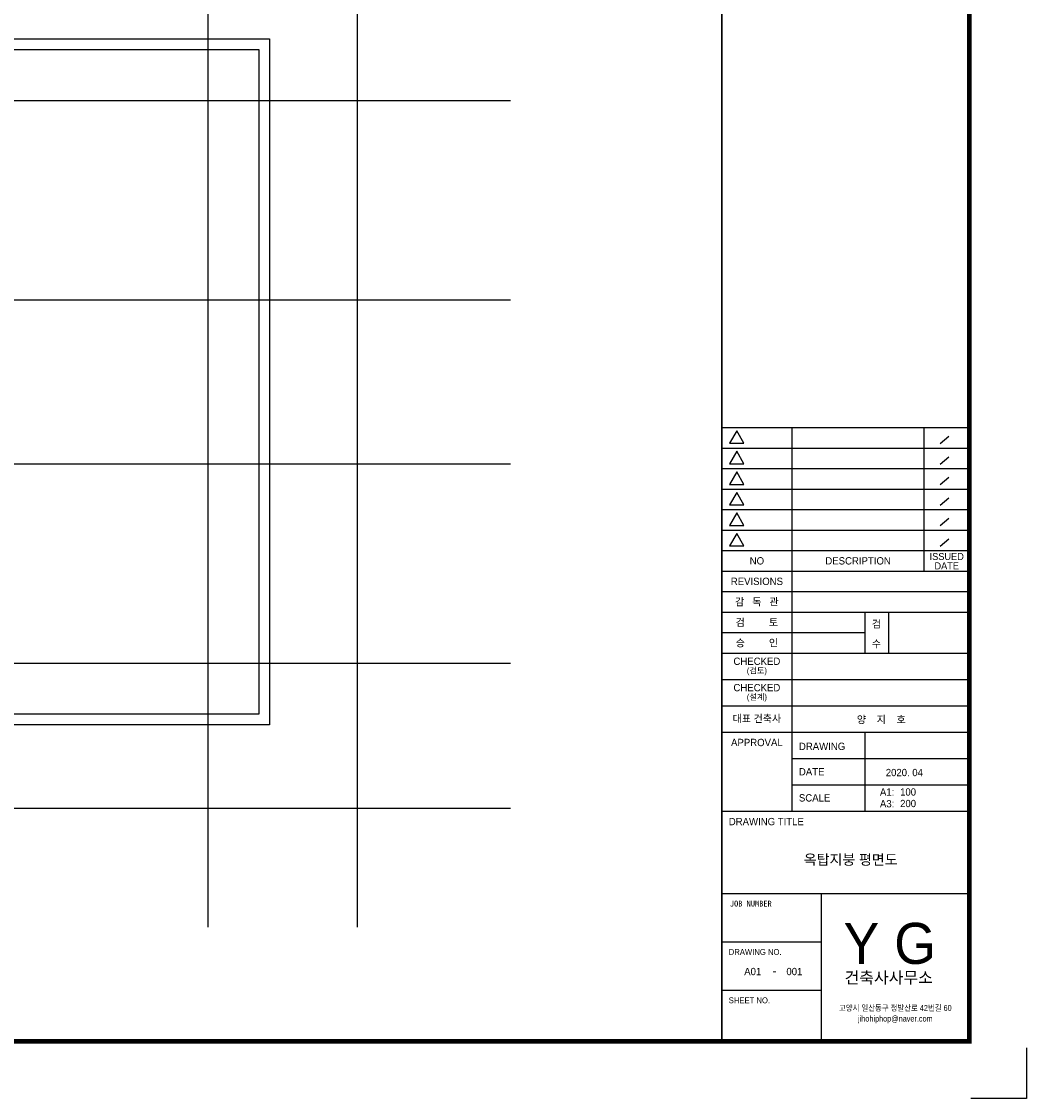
# Model space of a CAD drawing. Header units: millimetres. Extents: x 4005871 to 4089971, y -5256172 to -5196772.
# Tile 2 of 3: x 4055675 to 4089971, y -5256172 to -5219414. Entities that reach past the tile are written whole.
import ezdxf
from ezdxf.enums import TextEntityAlignment as Align

# ---------------------------------------------------------------- set-up
doc = ezdxf.new("R2010")
doc.units = ezdxf.units.MM
doc.header["$MEASUREMENT"] = 0
doc.linetypes.add('CEN', pattern=[66, 60, -2, 2, -2])
for name, color, linetype in [('0-TEX(타이틀)', 2, 'CONTINUOUS'), ('3', 3, 'CONTINUOUS'), ('A_GE_FORM', 7, 'CONTINUOUS'), ('A_GE_TEXT', 3, 'CONTINUOUS'), ('CEN', 13, 'CEN'), ('HA', 9, 'CONTINUOUS')]:
    doc.layers.add(name, color=color, linetype=linetype)
doc.styles.add('굴림', font='txt')
doc.styles.add('나눔고딕', font='txt')
doc.styles.add('돋움', font='txt')
doc.styles.add('울릉도L', font='HYWULM.TTF')

# ---------------------------------------------------------------- blocks, each defined once
blk = doc.blocks.new('sheet _서영')
at = {"layer": 'A_GE_FORM', "color": 161}
for p, q in [((-361952.99, -1058829.43), (-361868.89, -1058829.43)), ((-361928.99, -1058960.43), (-361928.99, -1058829.43)), ((-361883.91, -1058878.43), (-361883.91, -1058829.43)), ((-361875.5, -1058832.51), (-361878.46, -1058835.03)), ((-361952.99, -1058836.43), (-361868.89, -1058836.43)), ((-361875.5, -1058839.51), (-361878.46, -1058842.03)), ((-361952.99, -1058843.43), (-361868.89, -1058843.43)), ((-361875.5, -1058846.51), (-361878.46, -1058849.03)), ((-361952.99, -1058850.43), (-361868.89, -1058850.43)), ((-361875.5, -1058853.51), (-361878.46, -1058856.03)), ((-361952.99, -1058857.43), (-361868.89, -1058857.43)), ((-361875.5, -1058860.51), (-361878.46, -1058863.03)), ((-361952.99, -1058864.43), (-361868.89, -1058864.43)), ((-361875.5, -1058867.51), (-361878.46, -1058870.03)), ((-361952.99, -1058871.43), (-361868.89, -1058871.43)), ((-361952.99, -1058878.43), (-361868.49, -1058878.43)), ((-361952.99, -1058885.43), (-361868.49, -1058885.43)), ((-361952.99, -1058892.43), (-361868.49, -1058892.43)), ((-361903.99, -1058906.43), (-361903.99, -1058892.43)), ((-361895.99, -1058906.43), (-361895.99, -1058892.43)), ((-361952.99, -1058899.43), (-361903.99, -1058899.43)), ((-361952.99, -1058906.43), (-361868.49, -1058906.43)), ((-361952.99, -1058915.43), (-361868.49, -1058915.43)), ((-361952.99, -1058924.43), (-361868.49, -1058924.43)), ((-361952.99, -1058933.43), (-361868.49, -1058933.43)), ((-361903.99, -1058960.43), (-361903.99, -1058933.43)), ((-361928.99, -1058942.43), (-361868.49, -1058942.43)), ((-361928.99, -1058951.43), (-361868.49, -1058951.43)), ((-361952.99, -1058960.43), (-361868.49, -1058960.43)), ((-361952.99, -1058988.43), (-361868.49, -1058988.43)), ((-361918.99, -1059038.93), (-361918.99, -1058988.43)), ((-361952.99, -1059004.93), (-361918.99, -1059004.93)), ((-361952.99, -1059021.43), (-361918.99, -1059021.43))]:
    blk.add_line(p, q, dxfattribs=at)
at = {"layer": 'A_GE_FORM'}
for p, q in [((-361848.99, -1059041.18), (-361848.99, -1059058.43)), ((-361848.99, -1059058.43), (-361867.99, -1059058.43))]:
    blk.add_line(p, q, dxfattribs=at)
at = {"layer": 'A_GE_FORM', "const_width": 1.5}
blk.add_lwpolyline([(-361868.49, -1059038.93), (-362670.49, -1059038.93), (-362670.49, -1058483.93), (-361868.49, -1058483.93)], close=True, dxfattribs=at)
at = {"layer": 'A_GE_FORM', "const_width": 0.6}
blk.add_lwpolyline([(-361952.99, -1059038.93), (-361952.99, -1058483.93)], dxfattribs=at)
at = {"layer": 'A_GE_FORM', "color": 7}
for points in [[(-361947.88, -1058830.55), (-361950.34, -1058834.82), (-361945.41, -1058834.82)], [(-361947.88, -1058837.55), (-361950.34, -1058841.82), (-361945.41, -1058841.82)], [(-361947.88, -1058844.55), (-361950.34, -1058848.82), (-361945.41, -1058848.82)], [(-361947.88, -1058851.55), (-361950.34, -1058855.82), (-361945.41, -1058855.82)], [(-361947.88, -1058858.55), (-361950.34, -1058862.82), (-361945.41, -1058862.82)], [(-361947.88, -1058865.55), (-361950.34, -1058869.82), (-361945.41, -1058869.82)]]:
    blk.add_lwpolyline(points, close=True, dxfattribs=at)
at = {"layer": 'A_GE_TEXT'}
for s, height, style, p in [('ISSUED', 2.4, '돋움', (-361876.2, -1058873.45)), ('NO', 2.5, '돋움', (-361940.99, -1058874.93)), ('DESCRIPTION', 2.5, '돋움', (-361906.45, -1058874.93)), ('DATE', 2.4, '돋움', (-361876.2, -1058876.65)), ('REVISIONS', 2.5, '돋움', (-361940.99, -1058881.93)), ('감   독   관', 2.5, '돋움', (-361940.99, -1058888.93)), ('검         토', 2.5, '돋움', (-361940.99, -1058895.93)), ('승         인', 2.5, '돋움', (-361940.99, -1058902.93)), ('CHECKED', 2.5, '돋움', (-361940.99, -1058909.21)), ('(검토)', 2, '돋움', (-361940.99, -1058912.39)), ('CHECKED', 2.5, '돋움', (-361940.99, -1058918.21)), ('(설계)', 2, '돋움', (-361940.99, -1058921.39)), ('대표 건축사', 2.5, '돋움', (-361940.99, -1058928.78)), ('APPROVAL', 2.5, '돋움', (-361940.99, -1058936.93)), ('-', 2.5, '나눔고딕', (-361934.99, -1059014.93))]:
    blk.add_text(s, height=height, dxfattribs=dict(at, style=style)).set_placement(p, align=Align.MIDDLE_CENTER)
for s, height, style, p in [('검', 2.5, '돋움', (-361901.77, -1058897.75)), ('수', 2.5, '돋움', (-361901.77, -1058904.47)), ('Y G', 14, '울릉도L', (-361911.43, -1059012.51)), ('건축사사무소', 4, '돋움', (-361911.07, -1059019.2))]:
    blk.add_text(s, height=height, dxfattribs=dict(at, style=style)).set_placement(p)
for s, height, style, p in [('DRAWING', 2.5, '돋움', (-361926.65, -1058938.25)), ('DATE', 2.5, '돋움', (-361926.65, -1058946.92)), ('A1:', 2.5, '돋움', (-361898.99, -1058953.83)), ('SCALE', 2.5, '돋움', (-361926.65, -1058955.83)), ('A3:', 2.5, '돋움', (-361898.99, -1058957.83)), ('DRAWING TITLE', 2.5, '돋움', (-361950.58, -1058963.93)), ('JOB NUMBER', 2, '나눔고딕', (-361950.2, -1058991.93)), ('DRAWING NO.', 2, '돋움', (-361950.59, -1059008.43)), ('SHEET NO.', 2, '돋움', (-361950.59, -1059024.93))]:
    blk.add_text(s, height=height, dxfattribs=dict(at, style=style)).set_placement(p, align=Align.MIDDLE_LEFT)
at = {"layer": 'A_GE_TEXT', "style": '돋움', "width": 0.9}
for s, p in [('고양시 일산동구 정발산로 42번길 60', (-361893.74, -1059027.54)), ('jihohiphop@naver.com', (-361893.74, -1059031.18))]:
    blk.add_text(s, height=2, dxfattribs=at).set_placement(p, align=Align.MIDDLE_CENTER)

msp = doc.modelspace()

# ---------------------------------------------------------------- linework, layer by layer
at = {"layer": 'CEN'}
for p, q in [((4062034.289, -5205977.477), (4062034.289, -5250325.917)), ((4067134.289, -5205977.477), (4067134.289, -5250325.917)), ((4021498.874, -5222112.953), (4072357.54, -5222112.953)), ((4021498.874, -5228912.953), (4072357.54, -5228912.953)), ((4021498.874, -5234512.953), (4072357.54, -5234512.953)), ((4021498.874, -5241312.953), (4072357.54, -5241312.953)), ((4021498.874, -5246262.953), (4072357.54, -5246262.953))]:
    msp.add_line(p, q, dxfattribs=at)
at = {"layer": 'HA', "ltscale": 1000}
for points in [[(4028729.289, -5220007.953), (4064139.289, -5220007.953), (4064139.289, -5243417.953), (4028729.289, -5243417.953)], [(4029089.289, -5220367.953), (4063779.289, -5220367.953), (4063779.289, -5243057.953), (4029089.289, -5243057.953)]]:
    msp.add_lwpolyline(points, close=True, dxfattribs=at)

# ---------------------------------------------------------------- block references
at = {"layer": '3', "xscale": 100, "yscale": 100, "zscale": 100}
msp.add_blockref('sheet _서영', (40274870.4, 100649671.693), dxfattribs=at)

# ---------------------------------------------------------------- texts
at = {"layer": '0-TEX(타이틀)', "style": '굴림'}
for s, height, p in [('양    지    호', 250, (4085850.838, -5243239.809)), ('2020. 04', 248.6667, (4086436.865, -5245046.974)), ('100', 248.6667, (4086202.865, -5245710.191)), ('200', 248.6667, (4086202.865, -5246104.388)), ('A01', 250, (4080920.683, -5251838.778)), ('001', 250, (4082324.204, -5251838.778))]:
    msp.add_text(s, height=height, dxfattribs=at).set_placement(p, align=Align.MIDDLE_RIGHT)
msp.add_text('옥탑지붕 평면도', height=350, dxfattribs=at).set_placement((4083973.012, -5248019.296), align=Align.MIDDLE_CENTER)

doc.saveas('drawing.dxf')
